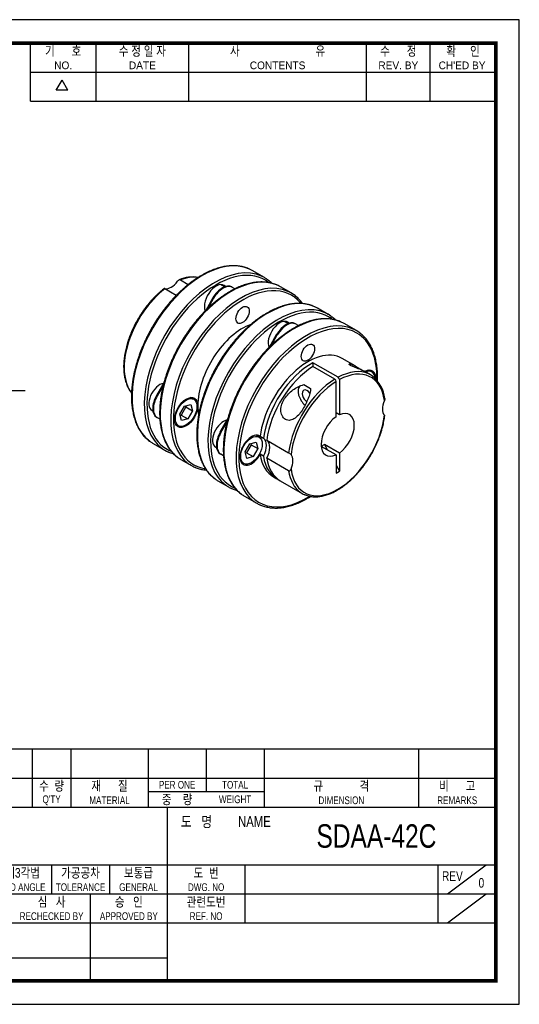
# Model space of a CAD drawing. Header units: millimetres. Extents: x 0 to 297, y 0 to 210.
# Tile 2 of 2: x 190 to 297, y 0 to 210. Entities that reach past the tile are written whole.
import ezdxf
from ezdxf.enums import TextEntityAlignment as Align

# ---------------------------------------------------------------- set-up
doc = ezdxf.new("R2010")
doc.units = ezdxf.units.MM
doc.header["$LTSCALE"] = 5
doc.linetypes.add('CENTER', pattern=[2, 1.25, -0.25, 0.25, -0.25])
doc.layers.get('0').update_dxf_attribs({"linetype": 'CONTINUOUS'})
for name, color, linetype in [('BM', 2, 'CONTINUOUS'), ('CT', 1, 'CENTER'), ('D', 7, 'CONTINUOUS')]:
    doc.layers.add(name, color=color, linetype=linetype)
doc.styles.get("Standard").update_dxf_attribs({"font": 'Gulim.ttf', "width": 0.8, "height": 3})

msp = doc.modelspace()

# ---------------------------------------------------------------- linework, layer by layer
for p, q in [((192.71392, 192.64074), (192.71392, 205)), ((206.72109, 192.64074), (206.72109, 205)), ((226.49591, 192.64074), (226.49591, 205)), ((264.39765, 192.64074), (264.39765, 205)), ((277.99284, 192.64074), (277.99284, 205)), ((192.71392, 198.82037), (291.58802, 198.82037)), ((198.25647, 194.97648), (199.49239, 197.11716)), ((200.72832, 194.97648), (199.49239, 197.11716)), ((200.72832, 194.97648), (198.25647, 194.97648)), ((192.71392, 192.64074), (291.58802, 192.64074)), ((292, 54.43705), (147.8086, 54.43705)), ((193.1259, 54.43705), (193.1259, 42.07779)), ((201.36541, 54.43705), (201.36541, 42.07779)), ((217.84443, 54.43705), (217.84443, 42.07779)), ((230.20369, 54.43705), (230.20369, 45.37359)), ((242.56295, 54.43705), (242.56295, 42.07779)), ((275.52098, 54.43705), (275.52098, 42.07779)), ((147.8086, 48.25742), (292, 48.25742)), ((217.84443, 45.37359), (242.56295, 45.37359)), ((147.8086, 42.07779), (292, 42.07779)), ((221.96418, 5), (221.96418, 42.07779)), ((147.8086, 29.71852), (292, 29.71852)), ((197.24565, 29.71852), (197.24565, 23.53889)), ((209.60492, 29.71852), (209.60492, 23.53889)), ((238.4432, 29.71852), (238.4432, 17.35926)), ((279.64074, 29.71852), (279.64074, 17.35926)), ((281.70061, 23.53889), (289.94012, 29.71852)), ((147.8086, 23.53889), (221.96418, 23.53889)), ((205.48516, 23.53889), (205.48516, 5)), ((221.96418, 23.53889), (292, 23.53889)), ((281.70061, 17.35926), (289.94012, 23.53889)), ((147.8086, 17.35926), (292, 17.35926)), ((147.8086, 9.87984), (221.96418, 9.87984))]:
    msp.add_line(p, q)
msp.add_lwpolyline([(297, 210), (0, 210), (0, 0), (297, 0)], close=True)
msp.add_lwpolyline([(292, 205, 0.8, 0.8, 0), (5, 205, 0.8, 0.8, 0), (5, 5, 0.8, 0.8, 0), (292, 5, 0.8, 0.8, 0)], format="xyseb", close=True)
at = {"layer": 'BM', "linetype": 'Continuous'}
for p, q in [((242.66352, 154.98988), (240.04722, 156.5004)), ((224.72219, 154.49726), (226.40045, 153.52832)), ((234.12394, 153.01604), (233.29684, 153.49356)), ((223.81526, 151.17819), (221.39433, 152.57592)), ((235.66486, 152.99241), (235.80628, 152.91076)), ((236.352, 152.59569), (235.80628, 152.91076)), ((248.32037, 151.72389), (246.05763, 153.03029)), ((231.66486, 150.68301), (230.12161, 148.01003)), ((231.80628, 150.60136), (230.55121, 148.4275)), ((231.66486, 150.68301), (231.80628, 150.60136)), ((256.23997, 147.15151), (253.97722, 148.45791)), ((247.70039, 145.17767), (246.87329, 145.6552)), ((249.38273, 145.07239), (249.24131, 145.15404)), ((249.38273, 145.07239), (249.92845, 144.75732)), ((262.25037, 143.6814), (259.63408, 145.19192)), ((243.69806, 140.17166), (245.24131, 142.84464)), ((245.38273, 142.76299), (245.24131, 142.84464)), ((244.12766, 140.58914), (245.38273, 142.76299)), ((258.34289, 133.72211), (252.96888, 136.8248)), ((252.96888, 136.8248), (252.96888, 136.0083)), ((262.00287, 136.14554), (259.20822, 137.75903)), ((257.63578, 133.31386), (252.96888, 136.0083)), ((265.28933, 134.2481), (263.90732, 135.046)), ((265.55403, 134.86987), (264.90451, 135.24487)), ((221.18865, 132.53768), (219.64405, 129.86235)), ((257.91862, 125.29872), (257.91862, 132.82376)), ((258.62573, 133.23201), (258.62573, 125.70697)), ((221.0412, 131.95569), (219.78547, 129.7807)), ((251.03788, 132.16946), (252.49571, 131.32779)), ((219.64405, 129.86235), (219.78547, 129.7807)), ((227.5824, 129.03191), (226.93288, 129.40691)), ((218.67554, 126.66874), (218.85312, 126.56621)), ((224.59137, 125.85131), (225.59137, 127.58336)), ((225.90921, 127.39985), (224.90921, 125.6678)), ((225.59137, 127.58336), (226.9574, 127.94938)), ((225.84204, 127.65052), (225.90921, 127.39985)), ((225.90921, 127.39985), (227.32342, 126.58336)), ((227.32342, 126.58336), (226.32342, 124.85131)), ((226.9574, 127.94938), (227.32342, 126.58336)), ((258.62573, 125.70697), (257.91862, 126.11522)), ((219.64405, 125.24355), (219.78547, 125.1619)), ((219.78547, 125.1619), (220.33197, 124.84637)), ((224.9574, 124.48528), (224.59137, 125.85131)), ((224.90921, 125.6678), (224.65854, 125.60064)), ((224.90921, 125.6678), (226.32342, 124.85131)), ((226.32342, 124.85131), (224.9574, 124.48528)), ((233.2205, 122.02398), (234.7651, 124.69932)), ((233.36192, 121.94233), (234.61765, 124.11732)), ((223.68288, 123.77775), (224.3324, 123.40275)), ((233.36192, 121.94233), (233.2205, 122.02398)), ((239.52138, 119.54087), (240.8874, 119.90689)), ((241.5124, 120.98942), (240.86288, 121.36442)), ((240.8874, 119.90689), (241.25343, 118.54087)), ((241.71943, 121.15391), (242.42654, 120.74566)), ((243.13364, 120.33741), (247.80055, 117.64297)), ((218.79722, 119.69432), (221.41352, 118.1838)), ((232.25199, 118.83037), (232.42957, 118.72784)), ((238.52138, 117.80882), (239.52138, 119.54087)), ((238.8874, 116.44279), (238.52138, 117.80882)), ((238.83921, 117.62531), (238.58854, 117.55815)), ((239.83921, 119.35736), (238.83921, 117.62531)), ((238.83921, 117.62531), (240.25343, 116.80882)), ((239.77205, 119.60803), (239.83921, 119.35736)), ((239.83921, 119.35736), (241.25343, 118.54087)), ((241.25343, 118.54087), (240.25343, 116.80882)), ((257.91862, 117.17468), (254.75437, 119.00157)), ((255.4268, 119.42984), (256.10316, 118.22284)), ((258.62573, 117.58293), (255.4268, 119.42984)), ((224.80763, 116.22421), (227.07037, 114.91781)), ((233.36192, 117.32353), (233.2205, 117.40518)), ((233.90842, 117.008), (233.36192, 117.32353)), ((237.61288, 115.73526), (238.2624, 115.36026)), ((240.25343, 116.80882), (238.8874, 116.44279)), ((242.42654, 116.90297), (241.71943, 117.31122)), ((247.80055, 113.80029), (243.13364, 116.49473)), ((257.91862, 117.17468), (257.91862, 113.31296)), ((258.62573, 117.58293), (258.62573, 113.72121)), ((257.91862, 114.98307), (258.62573, 113.72121)), ((257.91862, 113.31296), (258.62573, 113.72121)), ((232.72722, 111.65183), (234.98997, 110.34543)), ((244.60822, 112.47109), (245.31532, 112.06284)), ((246.02243, 111.65459), (250.68933, 108.96016)), ((238.38408, 108.38584), (241.00037, 106.87532))]:
    msp.add_line(p, q, dxfattribs=at)
for centre, radius, start, end in [((227.35983, 148.23085), 6.89995, 80.1833856, 114.7093512), ((257.29417, 132.79005), 0.62536, 3.0908614, 56.8891817), ((258.00128, 133.19829), 0.62536, 3.0908617, 56.8891814), ((261.43701, 128.56267), 6.89427, 5.2577647, 51.6498574), ((246.78667, 115.71143), 2.18147, 45.2307219, 62.3047015)]:
    msp.add_arc(centre, radius, start, end, dxfattribs=at)
for centre, major_axis, ratio, start_param, end_param in [((229.42222, 138.09736), (-10.625, -18.40304), 0.577350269, 3.198342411, 6.22327883), ((232.03852, 136.58684), (10.625, 18.40304), 0.577350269, 0.059998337, 3.084197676), ((232.32136, 136.42354), (-10.425, -18.05663), 0.577350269, 3.062273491, 6.283185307), ((235.43263, 134.62725), (10.625, 18.40304), 0.577350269, 0.056749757, 3.081686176), ((229.42222, 138.09736), (-10.625, -18.40304), 0.577350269, 3.141592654, 3.198342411), ((237.69537, 133.32085), (-10.625, -18.40304), 0.577350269, 3.201590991, 6.225790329), ((222.77542, 155.81533), (-1.75, -3.03109), 0.577350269, 0.206486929, 1.364309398), ((237.97821, 133.15755), (10.425, 18.05663), 0.577350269, 0, 3.360570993), ((223.05826, 141.77159), (-7.3, -12.64397), 0.577350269, 3.370493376, 3.765109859), ((232.32136, 150.30398), (-1.75, -3.03109), 0.577350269, 2.956044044, 5.880197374), ((233.66486, 149.52831), (2, 3.4641), 0.577350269, 0, 1.570796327), ((233.80628, 149.44666), (2, 3.4641), 0.577350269, 0, 1.570796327), ((232.03852, 136.58684), (10.625, 18.40304), 0.577350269, 0, 0.059998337), ((232.03852, 136.58684), (10.625, 18.40304), 0.577350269, 6.227171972, 6.283185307), ((235.43263, 134.62725), (10.625, 18.40304), 0.577350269, 0, 0.056749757), ((223.05826, 141.77159), (7.3, 12.64397), 0.577350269, 0.947279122, 2.912142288), ((243.35222, 130.05487), (10.625, 18.40304), 0.577350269, 0.056846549, 3.081454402), ((237.69537, 133.32085), (-10.625, -18.40304), 0.577350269, 3.085579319, 3.201590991), ((237.97821, 133.15755), (10.425, 18.05663), 0.577350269, 6.065030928, 6.283185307), ((245.61497, 128.74847), (-10.625, -18.40304), 0.577350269, 3.201762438, 6.227171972), ((245.89781, 128.58517), (10.425, 18.05663), 0.577350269, 0, 3.220739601), ((249.00908, 126.78888), (10.625, 18.40304), 0.577350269, 0.056749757, 3.081686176), ((243.35222, 130.05487), (10.625, 18.40304), 0.577350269, 0, 0.056846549), ((245.61497, 128.74847), (-10.625, -18.40304), 0.577350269, 3.084197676, 3.201762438), ((237.97821, 133.15755), (-6.75, -11.69134), 0.577350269, 3.742073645, 5.497787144), ((251.62537, 125.27836), (-10.625, -18.40304), 0.577350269, 3.201590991, 6.225790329), ((251.90822, 125.11506), (10.425, 18.05663), 0.577350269, 0, 3.955631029), ((245.89781, 142.46561), (1.75, 3.03109), 0.577350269, 0, 2.73860472), ((247.24131, 141.68994), (-2, -3.4641), 0.577350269, 3.141592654, 4.71238898), ((247.38273, 141.60829), (-2, -3.4641), 0.577350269, 3.141592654, 4.71238898), ((245.89781, 142.46561), (1.75, 3.03109), 0.577350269, 6.097636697, 6.283185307), ((245.89781, 128.58517), (10.425, 18.05663), 0.577350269, 6.203657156, 6.283185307), ((249.00908, 126.78888), (10.625, 18.40304), 0.577350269, 0, 0.056749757), ((251.62537, 125.27836), (-10.625, -18.40304), 0.577350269, 3.085579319, 3.201590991), ((251.90822, 125.11506), (10.425, 18.05663), 0.577350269, 5.469102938, 6.283185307), ((251.90822, 125.11506), (-7.3, -12.64397), 0.577350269, 3.141592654, 5.335906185), ((252.61532, 124.70681), (7.3, 12.64397), 0.577350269, 0.75114489, 2.194313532), ((253.32243, 124.29857), (7.3, 12.64397), 0.577350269, 0.819651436, 2.194313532), ((257.98933, 121.60413), (-7.3, -12.64397), 0.577350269, 3.201412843, 3.892737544), ((258.27218, 121.44083), (-7.1, -12.29756), 0.577350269, 2.491458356, 3.891772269), ((263.92903, 132.05528), (1.75, 3.03109), 0.577350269, 5.461848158, 7.025493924), ((263.92903, 132.05528), (-1.625, -2.81458), 0.577350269, 2.431883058, 3.79569356), ((257.98933, 121.60413), (-7.3, -12.64397), 0.577350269, 3.084427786, 3.201412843), ((220.30054, 129.48332), (1.625, 2.81458), 0.577350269, 0.415883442, 3.141592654), ((257.98933, 121.60413), (-7.3, -12.64397), 0.577350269, 3.96124409, 5.335906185), ((258.27218, 121.44083), (7.1, 12.29756), 0.577350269, 0.820616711, 2.220930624), ((251.76679, 129.66698), (1.375, -2.38157), 0.577350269, 3.296034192, 5.257184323), ((251.76679, 129.66698), (-0.75, 1.29904), 0.577350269, 0, 2.26325213), ((251.76679, 129.66698), (-0.75, 1.29904), 0.577350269, 4.91772613, 6.283185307), ((221.64405, 128.70765), (2, 3.4641), 0.577350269, 1.570796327, 3.141592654), ((221.78547, 128.626), (2, 3.4641), 0.577350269, 1.570796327, 3.141592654), ((270.29299, 128.38105), (-1.75, -3.03109), 0.577350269, 4.918875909, 6.076698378), ((237.97821, 133.15755), (6.75, 11.69134), 0.577350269, 2.35619449, 2.541128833), ((258.27218, 121.44083), (-2.5, -4.33013), 0.577350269, 0.885565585, 3.826823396), ((233.87699, 121.64495), (-1.625, -2.81458), 0.577350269, 3.557476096, 6.283185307), ((258.27218, 121.44083), (7.1, 12.29756), 0.577350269, 2.491458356, 5.362523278), ((258.27218, 121.44083), (2.5, 4.33013), 0.577350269, 0.885565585, 3.826823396), ((235.2205, 120.86928), (-2, -3.4641), 0.577350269, 4.71238898, 6.283185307), ((235.36192, 120.78763), (-2, -3.4641), 0.577350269, 4.71238898, 6.283185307), ((229.42222, 138.09736), (-10.625, -18.40304), 0.577350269, 6.22327883, 6.283185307), ((239.8874, 118.17484), (-1.75, -3.03109), 0.577350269, 3.09354557, 7.902028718), ((240.59451, 117.76659), (1.75, 3.03109), 0.577350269, 4.760436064, 6.235138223), ((241.30161, 117.35834), (1.75, 3.03109), 0.577350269, 4.760436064, 6.235138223), ((232.03852, 136.58684), (10.625, 18.40304), 0.577350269, 3.084197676, 3.201762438), ((232.32136, 136.42354), (-10.425, -18.05663), 0.577350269, 0, 0.079436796), ((251.70839, 125.23043), (-3.34051, 6.05827), 0.59003206, 3.061330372, 3.253374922), ((235.43263, 134.62725), (10.625, 18.40304), 0.577350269, 3.081686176, 3.141592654), ((251.90822, 125.11506), (7.3, 12.64397), 0.577350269, 2.518075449, 3.141592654), ((252.61532, 124.70681), (7.3, 12.64397), 0.577350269, 2.518075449, 3.190043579), ((253.32243, 124.29857), (7.3, 12.64397), 0.577350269, 2.518075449, 3.141592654), ((246.25136, 114.50061), (1.75, 3.03109), 0.577350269, 4.918875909, 6.076698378), ((237.69537, 133.32085), (-10.625, -18.40304), 0.577350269, 6.225790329, 6.283185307), ((237.69537, 133.32085), (-10.625, -18.40304), 0.577350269, 0, 0.060169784), ((257.98933, 121.60413), (7.3, 12.64397), 0.577350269, 2.518075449, 3.084693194), ((243.35222, 130.05487), (10.625, 18.40304), 0.577350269, 3.081454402, 3.141592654), ((245.61497, 128.74847), (-10.625, -18.40304), 0.577350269, 6.227171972, 6.283185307), ((245.61497, 128.74847), (-10.625, -18.40304), 0.577350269, 0, 0.059998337), ((257.98933, 121.60413), (7.3, 12.64397), 0.577350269, 3.084693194, 3.202023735), ((249.00908, 126.78888), (10.625, 18.40304), 0.577350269, 3.081686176, 3.141592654), ((251.62537, 125.27836), (-10.625, -18.40304), 0.577350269, 6.225790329, 6.283185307), ((251.62537, 125.27836), (-10.625, -18.40304), 0.577350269, 0, 0.060169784)]:
    msp.add_ellipse(centre, major_axis=major_axis, ratio=ratio, start_param=start_param, end_param=end_param, dxfattribs=at)
for centre, major_axis in [((237.97821, 147.038), (1, 1.73205)), ((237.97821, 147.038), (1, 1.73205)), ((251.90822, 138.9955), (1, 1.73205)), ((251.90822, 138.9955), (1, 1.73205)), ((225.9574, 126.21733), (1.75, 3.03109)), ((225.9574, 126.21733), (1.625, 2.81458)), ((239.8874, 118.17484), (-1.625, -2.81458))]:
    msp.add_ellipse(centre, major_axis=major_axis, ratio=0.577350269, dxfattribs=at)
for points, knots in [([(239.40275, 156.82776), (239.3549, 156.85062), (239.17939, 156.93412), (238.82555, 157.06851), (238.37099, 157.2158), (237.89826, 157.33553), (237.41464, 157.42743), (236.91897, 157.49134), (236.41241, 157.52712), (235.89554, 157.53466), (235.36914, 157.5139), (234.83398, 157.46482), (234.2909, 157.38745), (233.74071, 157.28189), (233.18426, 157.1483), (232.62243, 156.98686), (232.05606, 156.79784), (231.48602, 156.58154), (230.91317, 156.33831), (230.33835, 156.06854), (229.76243, 155.77266), (229.18623, 155.45113), (228.61059, 155.10447), (228.03635, 154.73321), (227.46431, 154.33792), (226.8953, 153.91919), (226.3301, 153.47765), (225.76952, 153.01397), (225.21433, 152.52881), (224.66534, 152.02291), (224.12329, 151.49699), (223.58896, 150.95182), (223.06309, 150.3882), (222.54643, 149.80694), (222.03971, 149.20888), (221.54362, 148.59487), (221.05891, 147.96585), (220.58615, 147.32256), (220.12637, 146.66648), (219.67893, 145.99646), (219.24927, 145.32131), (218.89964, 144.74411), (218.71675, 144.4298), (218.65081, 144.31623)], [0, 0, 0, 0, 0.007530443, 0.032306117, 0.05710019, 0.08192305, 0.106783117, 0.131686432, 0.156636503, 0.181634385, 0.206678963, 0.231767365, 0.256895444, 0.282058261, 0.307250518, 0.332466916, 0.35770242, 0.382952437, 0.408212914, 0.433480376, 0.458751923, 0.484025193, 0.509297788, 0.534568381, 0.559835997, 0.585099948, 0.610359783, 0.635615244, 0.660866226, 0.686112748, 0.711354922, 0.736592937, 0.761827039, 0.787057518, 0.812284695, 0.837508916, 0.862730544, 0.887949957, 0.913167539, 0.938383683, 0.963598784, 0.988813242, 1, 1, 1, 1]), ([(224.72219, 154.49726), (224.67688, 154.52342), (224.62236, 154.53165), (224.51062, 154.51657), (224.45341, 154.4935), (224.34767, 154.43046), (224.29816, 154.39038), (224.20769, 154.30241), (224.16695, 154.25494), (224.12945, 154.20499)], [0, 0, 0, 0, 0.25, 0.25, 0.5, 0.5, 0.75, 0.75, 1, 1, 1, 1]), ([(245.41316, 153.35765), (245.36531, 153.38051), (245.1898, 153.46401), (244.83596, 153.5984), (244.3814, 153.74569), (243.90867, 153.86542), (243.42505, 153.95732), (242.92938, 154.02123), (242.42282, 154.05701), (241.90594, 154.06455), (241.37954, 154.04379), (240.84439, 153.9947), (240.3013, 153.91734), (239.75111, 153.81178), (239.19467, 153.67819), (238.63284, 153.51675), (238.06647, 153.32773), (237.49643, 153.11143), (236.92357, 152.8682), (236.34876, 152.59843), (235.77283, 152.30255), (235.19663, 151.98102), (234.621, 151.63436), (234.04676, 151.2631), (233.47472, 150.86781), (232.9057, 150.44908), (232.34051, 150.00754), (231.77992, 149.54385), (231.22474, 149.0587), (230.67574, 148.55279), (230.1337, 148.02688), (229.59937, 147.48171), (229.0735, 146.91809), (228.55684, 146.33683), (228.05011, 145.73877), (227.55403, 145.12476), (227.06931, 144.49574), (226.59656, 143.85245), (226.13678, 143.19637), (225.68933, 142.52635), (225.25968, 141.8512), (224.91005, 141.274), (224.72716, 140.95969), (224.66122, 140.84612)], [0, 0, 0, 0, 0.007530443, 0.032306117, 0.05710019, 0.08192305, 0.106783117, 0.131686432, 0.156636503, 0.181634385, 0.206678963, 0.231767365, 0.256895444, 0.282058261, 0.307250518, 0.332466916, 0.35770242, 0.382952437, 0.408212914, 0.433480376, 0.458751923, 0.484025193, 0.509297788, 0.534568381, 0.559835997, 0.585099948, 0.610359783, 0.635615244, 0.660866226, 0.686112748, 0.711354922, 0.736592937, 0.761827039, 0.787057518, 0.812284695, 0.837508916, 0.862730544, 0.887949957, 0.913167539, 0.938383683, 0.963598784, 0.988813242, 1, 1, 1, 1]), ([(244.22881, 153.78275), (244.17756, 153.83422), (244.01005, 153.99773), (243.7181, 154.25632), (243.43689, 154.48307), (243.28945, 154.58312), (243.26208, 154.60166)], [0.93450987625, 0.93450987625, 0.93450987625, 0.93450987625, 0.94563924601, 0.97049287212, 0.99530785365, 1, 1, 1, 1]), ([(221.27948, 152.6581), (221.14871, 152.5589), (220.89214, 152.36346), (220.45493, 152.00082), (219.99756, 151.59741), (219.54335, 151.17011), (219.09755, 150.72411), (218.6599, 150.25919), (218.23159, 149.77666), (217.81342, 149.27745), (217.40625, 148.76262), (217.0109, 148.23325), (216.62819, 147.69044), (216.25889, 147.13531), (215.90377, 146.56903), (215.56356, 145.99277), (215.23896, 145.40772), (214.93064, 144.8151), (214.63925, 144.21612), (214.36539, 143.61204), (214.10965, 143.00408), (213.87256, 142.39351), (213.65464, 141.78158), (213.45634, 141.16954), (213.27811, 140.55865), (213.12033, 139.95016), (212.98337, 139.34531), (212.86755, 138.74534), (212.77316, 138.15149), (212.70042, 137.56497), (212.64956, 136.98698), (212.62074, 136.41872), (212.61408, 135.86136), (212.62968, 135.31608), (212.66759, 134.78402), (212.72779, 134.26636), (212.81024, 133.76423), (212.91483, 133.27875), (213.04141, 132.81105), (213.18972, 132.36222), (213.35946, 131.93332), (213.55025, 131.5254), (213.76159, 131.13945), (213.99299, 130.77633), (214.17551, 130.52933), (214.27891, 130.40103), (214.29489, 130.38145)], [0, 0, 0, 0, 0.0163726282, 0.0379941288, 0.0596090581, 0.0812174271, 0.1028194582, 0.12441553, 0.1460061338, 0.1675918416, 0.1891732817, 0.210751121, 0.2323260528, 0.2538987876, 0.2754700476, 0.2970405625, 0.3186110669, 0.3401821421, 0.3617544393, 0.3833286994, 0.4049056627, 0.4264860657, 0.4480706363, 0.4696600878, 0.4912551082, 0.512856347, 0.5344643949, 0.5560797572, 0.5777028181, 0.5993337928, 0.6209726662, 0.6426191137, 0.6642724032, 0.6859312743, 0.7075937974, 0.7292565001, 0.7509148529, 0.7725635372, 0.7941959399, 0.8158041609, 0.8373791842, 0.8589112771, 0.8803906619, 0.9018084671, 0.9231578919, 0.92703135, 0.92703135, 0.92703135, 0.92703135]), ([(221.42138, 152.64149), (221.34638, 152.65479), (221.29131, 152.66492), (221.27211, 152.65676), (221.27703, 152.64972), (221.31545, 152.62245), (221.34902, 152.60208), (221.39433, 152.57592)], [0, 0, 0, 0, 0.5, 0.5, 0.75, 0.75, 1, 1, 1, 1]), ([(250.77988, 149.44963), (250.75507, 149.48476), (250.63189, 149.65652), (250.40154, 149.95406), (250.07659, 150.32542), (249.73302, 150.67318), (249.37495, 150.99034), (249.09375, 151.21708), (248.9463, 151.31714), (248.91894, 151.33567)], [0.8644268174, 0.8644268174, 0.8644268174, 0.8644268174, 0.8707979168, 0.8957940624, 0.9207408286, 0.945639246, 0.9704928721, 0.9953078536, 1, 1, 1, 1]), ([(253.33193, 148.78638), (253.20652, 148.84255), (252.9652, 148.94952), (252.53557, 149.10135), (252.07339, 149.23478), (251.59495, 149.34116), (251.10549, 149.41946), (250.60443, 149.46974), (250.09277, 149.49182), (249.57118, 149.48563), (249.04043, 149.45112), (248.50132, 149.3883), (247.95468, 149.29724), (247.40135, 149.17805), (246.84218, 149.03091), (246.27804, 148.85605), (245.70978, 148.65375), (245.13827, 148.42433), (244.56436, 148.16817), (243.9889, 147.88567), (243.41273, 147.57728), (242.83671, 147.24349), (242.26164, 146.88482), (241.68837, 146.50182), (241.1177, 146.09507), (240.55044, 145.66519), (239.98738, 145.21282), (239.42932, 144.73863), (238.87705, 144.24331), (238.33133, 143.7276), (237.79293, 143.19224), (237.26261, 142.63801), (236.74113, 142.06573), (236.2292, 141.4762), (235.72755, 140.8703), (235.23689, 140.24888), (234.75791, 139.61285), (234.2913, 138.96312), (233.8377, 138.30061), (233.39778, 137.62628), (232.97214, 136.9411), (232.5614, 136.24604), (232.16615, 135.5421), (231.78694, 134.83028), (231.42434, 134.11161), (231.07884, 133.38711), (230.75096, 132.65781), (230.44117, 131.92475), (230.14991, 131.18897), (229.87762, 130.45153), (229.62469, 129.71346), (229.39149, 128.97583), (229.17837, 128.23966), (228.98565, 127.50602), (228.81362, 126.77593), (228.66256, 126.05045), (228.53269, 125.33058), (228.42423, 124.61737), (228.33737, 123.91181), (228.27225, 123.21492), (228.22901, 122.52768), (228.20775, 121.85109), (228.20853, 121.18611), (228.23141, 120.5337), (228.27638, 119.89482), (228.34343, 119.27041), (228.4325, 118.66139), (228.54352, 118.06869), (228.67634, 117.49321), (228.8308, 116.93583), (229.00671, 116.39742), (229.20379, 115.87884), (229.42177, 115.38091), (229.66027, 114.90442), (229.91893, 114.45013), (230.19726, 114.01877), (230.49485, 113.61093), (230.81095, 113.22753), (231.14586, 112.86793), (231.49583, 112.53705), (231.81755, 112.26499), (232.00634, 112.12938), (232.08665, 112.07204)], [0, 0, 0, 0, 0.009755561, 0.022161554, 0.034579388, 0.047013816, 0.059468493, 0.07194583, 0.084446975, 0.096971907, 0.109519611, 0.12208831, 0.134675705, 0.147279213, 0.159896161, 0.172523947, 0.18516015, 0.197802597, 0.2104494, 0.223098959, 0.235749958, 0.2484012, 0.261051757, 0.273701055, 0.28634868, 0.298994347, 0.31163788, 0.32427919, 0.336918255, 0.349555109, 0.362189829, 0.374822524, 0.387453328, 0.400082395, 0.412709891, 0.425335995, 0.437960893, 0.450584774, 0.463207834, 0.475830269, 0.48845228, 0.501074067, 0.51369583, 0.526317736, 0.538939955, 0.551562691, 0.564186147, 0.576810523, 0.589436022, 0.602062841, 0.614691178, 0.627321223, 0.63995316, 0.652587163, 0.665223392, 0.67786199, 0.690503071, 0.703146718, 0.715792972, 0.728441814, 0.741093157, 0.753746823, 0.766402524, 0.779059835, 0.791718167, 0.804376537, 0.817033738, 0.829688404, 0.842338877, 0.854983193, 0.86761909, 0.880244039, 0.892855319, 0.905450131, 0.918025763, 0.930579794, 0.943110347, 0.955616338, 0.968097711, 0.980555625, 0.992992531, 1, 1, 1, 1]), ([(258.98961, 145.51929), (258.94176, 145.54214), (258.76625, 145.62564), (258.41241, 145.76003), (257.95785, 145.90733), (257.48512, 146.02706), (257.0015, 146.11895), (256.50583, 146.18286), (255.99927, 146.21864), (255.48239, 146.22618), (254.95599, 146.20542), (254.42084, 146.15634), (253.87775, 146.07897), (253.32756, 145.97342), (252.77112, 145.83982), (252.20929, 145.67838), (251.64292, 145.48937), (251.07288, 145.27307), (250.50002, 145.02984), (249.92521, 144.76006), (249.34928, 144.46418), (248.77308, 144.14266), (248.19745, 143.796), (247.62321, 143.42473), (247.05117, 143.02944), (246.48215, 142.61071), (245.91696, 142.16918), (245.35637, 141.70549), (244.80119, 141.22033), (244.25219, 140.71443), (243.71015, 140.18851), (243.17582, 139.64334), (242.64995, 139.07972), (242.13329, 138.49846), (241.62656, 137.9004), (241.13048, 137.2864), (240.64576, 136.65737), (240.17301, 136.01408), (239.71323, 135.358), (239.26578, 134.68799), (238.83613, 134.01283), (238.4865, 133.43563), (238.30361, 133.12132), (238.23767, 133.00776)], [0, 0, 0, 0, 0.007530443, 0.032306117, 0.05710019, 0.08192305, 0.106783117, 0.131686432, 0.156636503, 0.181634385, 0.206678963, 0.231767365, 0.256895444, 0.282058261, 0.307250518, 0.332466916, 0.35770242, 0.382952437, 0.408212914, 0.433480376, 0.458751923, 0.484025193, 0.509297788, 0.534568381, 0.559835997, 0.585099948, 0.610359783, 0.635615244, 0.660866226, 0.686112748, 0.711354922, 0.736592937, 0.761827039, 0.787057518, 0.812284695, 0.837508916, 0.862730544, 0.887949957, 0.913167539, 0.938383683, 0.963598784, 0.988813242, 1, 1, 1, 1]), ([(257.80952, 145.93998), (257.69834, 146.05171), (257.46805, 146.26922), (257.1405, 146.54564), (256.94306, 146.68729), (256.85224, 146.75201)], [0.96750741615, 0.96750741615, 0.96750741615, 0.96750741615, 0.97964029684, 0.9920788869, 1, 1, 1, 1]), ([(218.65081, 144.31623), (218.57319, 144.18088), (218.38254, 143.84761), (218.04802, 143.23622), (217.67938, 142.52576), (217.32432, 141.80284), (216.9875, 141.07623), (216.6683, 140.34488), (216.36746, 139.61039), (216.08535, 138.87367), (215.82241, 138.13579), (215.57901, 137.39781), (215.35551, 136.66075), (215.15226, 135.92568), (214.96955, 135.19364), (214.80766, 134.46565), (214.66686, 133.74277), (214.54736, 133.026), (214.44936, 132.31638), (214.37303, 131.6149), (214.31852, 130.92258), (214.28594, 130.24039), (214.27537, 129.56931), (214.28687, 128.91031), (214.32047, 128.26435), (214.37616, 127.63237), (214.45391, 127.01532), (214.55365, 126.41411), (214.67527, 125.82965), (214.81862, 125.26285), (214.98352, 124.71457), (215.16974, 124.18568), (215.377, 123.67702), (215.60499, 123.1894), (215.85332, 122.72359), (216.12159, 122.28033), (216.40931, 121.86035), (216.71605, 121.46414), (217.041, 121.09282), (217.38458, 120.74491), (217.74261, 120.42832), (218.01055, 120.21088), (218.14541, 120.11895), (218.15769, 120.11059)], [0, 0, 0, 0, 0.01332019, 0.038586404, 0.063854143, 0.089122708, 0.114392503, 0.139663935, 0.164937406, 0.190213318, 0.215492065, 0.240774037, 0.266059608, 0.29134914, 0.316642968, 0.341941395, 0.367244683, 0.392553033, 0.417866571, 0.443185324, 0.468509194, 0.493837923, 0.519171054, 0.544507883, 0.569847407, 0.595188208, 0.62052786, 0.645863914, 0.671193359, 0.696512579, 0.721817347, 0.747102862, 0.772363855, 0.797594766, 0.822790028, 0.847944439, 0.873053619, 0.898114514, 0.923125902, 0.948088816, 0.973006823, 0.997886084, 1, 1, 1, 1]), ([(266.75309, 132.99438), (266.75488, 133.0408), (266.76445, 133.3131), (266.77222, 133.80641), (266.76072, 134.46541), (266.72712, 135.11137), (266.67143, 135.74335), (266.59368, 136.3604), (266.49394, 136.96161), (266.37233, 137.54607), (266.22898, 138.11287), (266.06408, 138.66115), (265.87786, 139.19004), (265.67059, 139.6987), (265.44261, 140.18632), (265.19427, 140.65213), (264.926, 141.09538), (264.63828, 141.51537), (264.33155, 141.91157), (264.00659, 142.28293), (263.66302, 142.63069), (263.30495, 142.94785), (263.02375, 143.17459), (262.87631, 143.27465), (262.84894, 143.29318)], [0.4873788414, 0.4873788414, 0.4873788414, 0.4873788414, 0.492561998, 0.5178296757, 0.543101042, 0.5683750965, 0.5936504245, 0.6189246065, 0.6441952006, 0.669459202, 0.6947130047, 0.7199523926, 0.7451725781, 0.7703683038, 0.7955340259, 0.8206641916, 0.8457536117, 0.8707979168, 0.8957940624, 0.9207408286, 0.945639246, 0.9704928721, 0.9953078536, 1, 1, 1, 1]), ([(224.66122, 140.84612), (224.58359, 140.71077), (224.39295, 140.3775), (224.05843, 139.76611), (223.68978, 139.05565), (223.33473, 138.33273), (222.99791, 137.60612), (222.6787, 136.87477), (222.37787, 136.14028), (222.09576, 135.40356), (221.83282, 134.66568), (221.58941, 133.92769), (221.36592, 133.19064), (221.16266, 132.45557), (220.97995, 131.72352), (220.81807, 130.99554), (220.67726, 130.27266), (220.55776, 129.55589), (220.45977, 128.84627), (220.38344, 128.14479), (220.32893, 127.45247), (220.29635, 126.77027), (220.28578, 126.0992), (220.29728, 125.4402), (220.33088, 124.79424), (220.38657, 124.16226), (220.46432, 123.5452), (220.56406, 122.944), (220.68567, 122.35954), (220.82902, 121.79274), (220.99392, 121.24446), (221.18014, 120.71557), (221.38741, 120.20691), (221.6154, 119.71929), (221.86373, 119.25348), (222.132, 118.81022), (222.41972, 118.39024), (222.72646, 117.99403), (223.05141, 117.62271), (223.39499, 117.2748), (223.75302, 116.95821), (224.02096, 116.74077), (224.15582, 116.64884), (224.1681, 116.64048)], [0, 0, 0, 0, 0.01332019, 0.038586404, 0.063854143, 0.089122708, 0.114392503, 0.139663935, 0.164937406, 0.190213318, 0.215492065, 0.240774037, 0.266059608, 0.29134914, 0.316642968, 0.341941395, 0.367244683, 0.392553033, 0.417866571, 0.443185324, 0.468509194, 0.493837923, 0.519171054, 0.544507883, 0.569847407, 0.595188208, 0.62052786, 0.645863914, 0.671193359, 0.696512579, 0.721817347, 0.747102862, 0.772363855, 0.797594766, 0.822790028, 0.847944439, 0.873053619, 0.898114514, 0.923125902, 0.948088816, 0.973006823, 0.997886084, 1, 1, 1, 1]), ([(261.01946, 136.23375), (260.83762, 136.33874), (260.75063, 136.42582), (260.69738, 136.54332), (260.72289, 136.57834), (260.87006, 136.62929), (261.06355, 136.59371), (261.57148, 136.38972), (261.89237, 136.21674), (262.63516, 135.76449), (263.0773, 135.47778), (263.42536, 135.27206)], [0, 0, 0, 0, 0.0625, 0.0625, 0.125, 0.125, 0.25, 0.25, 0.375, 0.375, 0.4904354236, 0.4904354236, 0.4904354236, 0.4904354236]), ([(263.91246, 135.04272), (263.82085, 135.09525), (263.64972, 135.17876), (263.14675, 135.39122), (262.77729, 135.52832), (262.14325, 135.75798), (261.91552, 135.83977), (261.44883, 136.02263), (261.2013, 136.12877), (261.01946, 136.23375)], [0.6560738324, 0.6560738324, 0.6560738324, 0.6560738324, 0.75, 0.75, 0.875, 0.875, 0.9375, 0.9375, 1, 1, 1, 1]), ([(238.23767, 133.00776), (238.16005, 132.8724), (237.9694, 132.53913), (237.63488, 131.92774), (237.26623, 131.21728), (236.91118, 130.49436), (236.57436, 129.76775), (236.25515, 129.0364), (235.95432, 128.30192), (235.67221, 127.56519), (235.40927, 126.82732), (235.16586, 126.08933), (234.94237, 125.35227), (234.73911, 124.6172), (234.5564, 123.88516), (234.39452, 123.15718), (234.25371, 122.43429), (234.13421, 121.71753), (234.03622, 121.0079), (233.95989, 120.30643), (233.90538, 119.6141), (233.8728, 118.93191), (233.86223, 118.26083), (233.87373, 117.60183), (233.90733, 116.95587), (233.96302, 116.32389), (234.04077, 115.70684), (234.14051, 115.10563), (234.26212, 114.52117), (234.40547, 113.95437), (234.57037, 113.40609), (234.75659, 112.8772), (234.96386, 112.36854), (235.19185, 111.88092), (235.44018, 111.41511), (235.70845, 110.97186), (235.99617, 110.55188), (236.30291, 110.15567), (236.62786, 109.78435), (236.97144, 109.43643), (237.32947, 109.11985), (237.59741, 108.9024), (237.73227, 108.81047), (237.74455, 108.80211)], [0, 0, 0, 0, 0.01332019, 0.038586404, 0.063854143, 0.089122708, 0.114392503, 0.139663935, 0.164937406, 0.190213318, 0.215492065, 0.240774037, 0.266059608, 0.29134914, 0.316642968, 0.341941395, 0.367244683, 0.392553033, 0.417866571, 0.443185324, 0.468509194, 0.493837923, 0.519171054, 0.544507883, 0.569847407, 0.595188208, 0.62052786, 0.645863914, 0.671193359, 0.696512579, 0.721817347, 0.747102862, 0.772363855, 0.797594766, 0.822790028, 0.847944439, 0.873053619, 0.898114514, 0.923125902, 0.948088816, 0.973006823, 0.997886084, 1, 1, 1, 1]), ([(252.49571, 131.32779), (252.49692, 130.98673), (252.42302, 130.63568), (252.22508, 129.91126), (252.09777, 129.54466), (251.66124, 128.4367), (251.29109, 127.66621), (250.38841, 126.20478), (249.83569, 125.48571), (248.85862, 124.7857), (248.50539, 124.61804), (247.79232, 124.50543), (247.43569, 124.56462), (246.8227, 124.9167), (246.56709, 125.20834), (246.23006, 125.92767), (246.1515, 126.34351), (246.15904, 127.60834), (246.48218, 128.45772), (247.41837, 129.89896), (248.04077, 130.52415), (249.07733, 131.28743), (249.44644, 131.51736), (250.21861, 131.90824), (250.61697, 132.07162), (251.03788, 132.16946)], [0, 0, 0, 0, 0.0625, 0.0625, 0.125, 0.125, 0.25, 0.25, 0.375, 0.375, 0.4375, 0.4375, 0.5, 0.5, 0.5625, 0.5625, 0.625, 0.625, 0.75, 0.75, 0.875, 0.875, 0.9375, 0.9375, 1, 1, 1, 1]), ([(268.30328, 129.19528), (268.30719, 129.16809), (268.30878, 129.13998), (268.30753, 129.05022), (268.29757, 128.9873), (268.26663, 128.86497), (268.24588, 128.80595), (268.22138, 128.74851)], [0.3854283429, 0.3854283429, 0.3854283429, 0.3854283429, 0.5, 0.5, 0.75, 0.75, 1, 1, 1, 1]), ([(251.1701, 108.71943), (251.24186, 108.68656), (251.4158, 108.60758), (251.74537, 108.49406), (252.13348, 108.38813), (252.53762, 108.30989), (252.95231, 108.25971), (253.37806, 108.23772), (253.81366, 108.24406), (254.25831, 108.27882), (254.71099, 108.34199), (255.1707, 108.43348), (255.63638, 108.55311), (256.10697, 108.70062), (256.58139, 108.87565), (257.05858, 109.07779), (257.53748, 109.30655), (258.01706, 109.56138), (258.49628, 109.84167), (258.97414, 110.14677), (259.44963, 110.47596), (259.92179, 110.82853), (260.38966, 111.20367), (260.85228, 111.60059), (261.30873, 112.0184), (261.75808, 112.45623), (262.19942, 112.91314), (262.63186, 113.38815), (263.05453, 113.88028), (263.46656, 114.38848), (263.86713, 114.91169), (264.2554, 115.44882), (264.6306, 115.99876), (264.99194, 116.56035), (265.3387, 117.13244), (265.67014, 117.71384), (265.98558, 118.30333), (266.28438, 118.89971), (266.56589, 119.50174), (266.82954, 120.10817), (267.07476, 120.71776), (267.30104, 121.32927), (267.50788, 121.9414), (267.69486, 122.553), (267.86148, 123.16245), (268.0077, 123.76992), (268.13192, 124.36881), (268.23552, 124.96068), (268.28195, 125.3092), (268.30776, 125.50642)], [0, 0, 0, 0, 0.011379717, 0.03242034, 0.053492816, 0.074613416, 0.095794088, 0.117041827, 0.138358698, 0.159742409, 0.181187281, 0.202685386, 0.224227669, 0.245804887, 0.267408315, 0.28903018, 0.310663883, 0.332304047, 0.353946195, 0.375586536, 0.397223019, 0.41885427, 0.44047945, 0.462098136, 0.483710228, 0.505315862, 0.526915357, 0.54850916, 0.570097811, 0.591681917, 0.613262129, 0.634839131, 0.656413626, 0.677986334, 0.699557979, 0.721129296, 0.74270097, 0.764273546, 0.785847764, 0.807424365, 0.829004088, 0.850587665, 0.872175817, 0.893769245, 0.915368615, 0.936974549, 0.958587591, 0.980208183, 1, 1, 1, 1]), ([(268.22138, 125.6215), (268.2704, 125.56319), (268.30671, 125.52057), (268.30846, 125.50625), (268.30847, 125.50578), (268.30842, 125.50535)], [0, 0, 0, 0, 0.5, 0.5, 0.5184914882, 0.5184914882, 0.5184914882, 0.5184914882]), ([(222.09746, 117.83794), (222.13093, 117.82203), (222.29468, 117.7444), (222.63548, 117.61582), (222.98709, 117.50166), (223.19273, 117.44475), (223.24327, 117.43133)], [0, 0, 0, 0, 0.00527328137, 0.03010530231, 0.05495576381, 0.06299635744, 0.06299635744, 0.06299635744, 0.06299635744]), ([(227.75432, 114.57195), (227.78778, 114.55604), (227.95154, 114.47841), (228.29233, 114.34984), (228.74652, 114.20237), (229.21935, 114.08269), (229.70294, 113.99078), (230.05616, 113.94524), (230.2466, 113.92706), (230.26996, 113.92492)], [0, 0, 0, 0, 0.0052732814, 0.0301053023, 0.0549557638, 0.0798350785, 0.1047516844, 0.1297116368, 0.1331967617, 0.1331967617, 0.1331967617, 0.1331967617]), ([(247.80055, 113.80029), (247.84586, 113.77413), (247.89952, 113.76639), (248.00686, 113.78401), (248.0604, 113.8092), (248.15505, 113.87864), (248.1971, 113.92304), (248.26885, 114.02181), (248.29847, 114.0757), (248.32298, 114.13315)], [0, 0, 0, 0, 0.25, 0.25, 0.5, 0.5, 0.75, 0.75, 1, 1, 1, 1]), ([(235.67226, 110.00101), (235.78425, 109.95097), (236.01455, 109.84903), (236.40732, 109.71066), (236.69086, 109.6273), (236.82207, 109.59244)], [0, 0, 0, 0, 0.00870878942, 0.02111646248, 0.0315715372, 0.0315715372, 0.0315715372, 0.0315715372]), ([(241.68432, 106.52946), (241.71778, 106.51355), (241.88154, 106.43592), (242.22234, 106.30734), (242.67652, 106.15988), (243.14935, 106.04019), (243.63294, 105.94829), (244.12862, 105.88438), (244.63518, 105.8486), (245.15206, 105.84106), (245.67846, 105.86182), (246.21361, 105.9109), (246.7567, 105.98827), (247.30689, 106.09383), (247.86333, 106.22742), (248.42517, 106.38886), (248.99153, 106.57788), (249.56157, 106.79417), (250.13443, 107.03741), (250.70924, 107.30718), (251.28517, 107.60306), (251.86137, 107.92458), (252.26863, 108.16985), (252.48371, 108.30472), (252.50717, 108.31949)], [0, 0, 0, 0, 0.0052732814, 0.0301053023, 0.0549557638, 0.0798350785, 0.1047516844, 0.1297116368, 0.1547184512, 0.1797731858, 0.2048747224, 0.2300201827, 0.2552054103, 0.2804254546, 0.3056750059, 0.3309487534, 0.3562416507, 0.3815490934, 0.4068670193, 0.4321919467, 0.4575209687, 0.482851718, 0.5081817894, 0.5112826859, 0.5112826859, 0.5112826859, 0.5112826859])]:
    msp.add_open_spline(points, degree=3, knots=knots, dxfattribs=at)
at = {"layer": 'CT'}
msp.add_line((145.39134, 130.88549), (191.89134, 130.88549), dxfattribs=at)

# ---------------------------------------------------------------- texts
at = {"layer": 'D', "width": 0.8}
for s, height, p in [('기      호', 2.059877, (199.71751, 203.3521)), ('수 정 일 자', 2.059877, (216.6085, 203.3521)), ('사                           유', 2.0598771, (245.44678, 203.3521)), ('수      정', 2.059877, (271.19524, 203.3521)), ('확     인', 2.059877, (284.99642, 203.3521)), ('수  량', 2.059877, (197.24565, 46.60952)), ('재      질', 2.059877, (209.60492, 46.60952)), ('PER ONE', 1.647902, (224.02406, 46.8155)), ('TOTAL', 1.647902, (236.38332, 46.8155)), ('규             격', 2.0598771, (259.04197, 46.60952)), ('비      고', 2.059877, (283.76049, 46.60952)), ("Q'TY", 1.647902, (197.24565, 43.5197)), ('MATERIAL', 1.647902, (209.60492, 43.5197)), ('중    량', 2.059877, (224.02406, 43.72569)), ('WEIGHT', 1.647902, (236.38332, 43.72569)), ('DIMENSION', 1.647902, (259.04197, 43.5197)), ('REMARKS', 1.647902, (283.76049, 43.5197)), ('도   명', 2.307062, (228.14381, 38.98797)), ('NAME', 2.307062, (240.50307, 38.98797)), ('SDAA-42C', 5, (266.52795, 35.89816)), ('제3각법', 2.059877, (191.06602, 28.07062)), ('가공공차', 2.059877, (203.42529, 28.07062)), ('보통급', 2.059877, (215.78455, 28.07062)), ('도  번', 2.059877, (230.20369, 28.07062)), ('REV', 2.059877, (282.73055, 27.34967)), ('3RD ANGLE', 1.647902, (191.06602, 24.98081)), ('TOLERANCE', 1.647902, (203.42529, 24.98081)), ('GENERAL', 1.647902, (215.78455, 24.98081)), ('DWG. NO', 1.647902, (230.20369, 24.98081)), ('0', 2.05988, (288.91018, 25.90775)), ('심   사', 2.059877, (197.24565, 21.89099)), ('승   인', 2.059877, (213.72467, 21.89099)), ('관련도번', 2.059877, (230.20369, 21.89099)), ('REF. NO', 1.647902, (230.20369, 18.80118))]:
    msp.add_text(s, height=height, dxfattribs=at).set_placement(p, align=Align.MIDDLE)
at = {"layer": 'D'}
for s, p in [('NO.', (199.71751, 200.26228)), ('DATE', (216.6085, 200.26228)), ('CONTENTS', (245.44678, 200.26228)), ('REV. BY', (271.19524, 200.26228)), ("CH'ED BY", (284.79043, 200.26228))]:
    msp.add_text(s, height=1.647902, dxfattribs=at).set_placement(p, align=Align.MIDDLE)
at = {"layer": 'D', "width": 0.8}
for s, p in [('RECHECKED BY', (197.24565, 17.97719)), ('APPROVED BY', (213.72467, 17.97719))]:
    msp.add_text(s, height=1.6479017, dxfattribs=at).set_placement(p, align=Align.CENTER)

doc.saveas('drawing.dxf')
